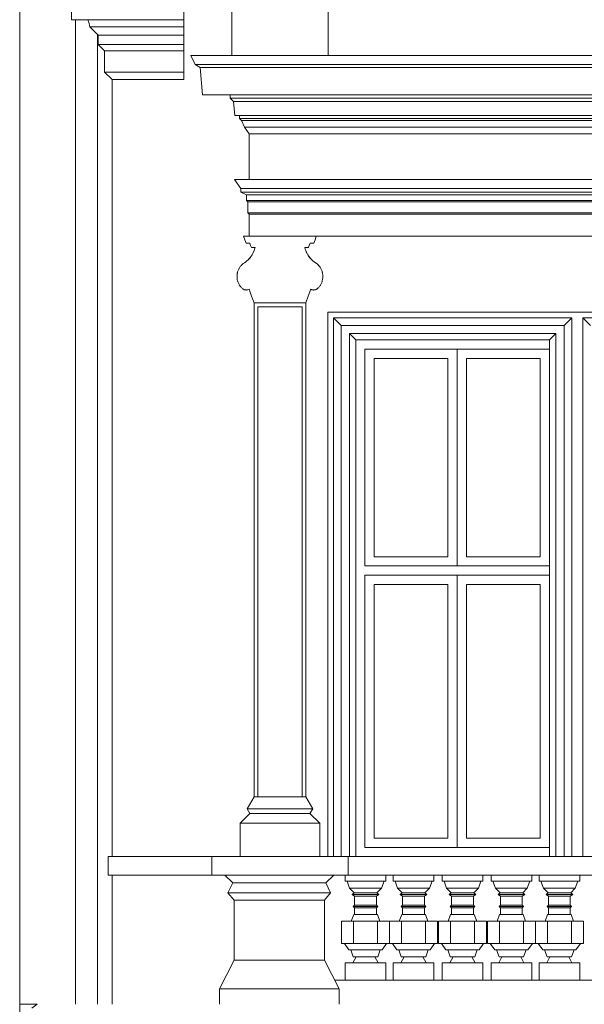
# Model space of a CAD drawing. Header units: metres. Extents: x -1.8 to 41.7, y -0.9 to 24.3.
# Tile 2 of 28: x -0.2 to 2.8, y 5.4 to 10.7. Entities that reach past the tile are written whole.
import ezdxf

# ---------------------------------------------------------------- set-up
doc = ezdxf.new("R2010")
doc.units = ezdxf.units.M
doc.layers.add('AV-STAVBA', color=7, linetype='Continuous', lineweight=18)

# ---------------------------------------------------------------- blocks, each defined once
blk = doc.blocks.new('WI_4-4_dvojité - 2400x2800_2950-1624755-Pohled JV')
at = {"layer": 'AV-STAVBA'}
for p, q in [((2.1348, 8.95), (1.6348, 8.95)), ((1.6348, 8.95), (1.6348, 7.775)), ((1.6348, 7.775), (1.6348, 8.95)), ((1.6348, 8.95), (2.6348, 8.95)), ((2.1348, 7.775), (2.1348, 8.95)), ((2.6348, 8.95), (2.1348, 8.95)), ((2.1348, 8.95), (2.1348, 7.775)), ((3.4348, 8.95), (2.9348, 8.95)), ((2.9348, 8.95), (3.9348, 8.95)), ((3.4348, 7.775), (3.4348, 8.95)), ((3.9348, 8.95), (3.4348, 8.95)), ((3.4348, 8.95), (3.4348, 7.775)), ((3.9348, 7.775), (3.9348, 8.95)), ((3.9348, 8.95), (3.9348, 7.775)), ((1.6848, 7.825), (1.6848, 8.9)), ((1.6848, 8.9), (2.0848, 8.9)), ((2.0848, 8.9), (2.0848, 7.825)), ((2.1848, 7.825), (2.1848, 8.9)), ((2.1848, 8.9), (2.5848, 8.9)), ((2.5848, 8.9), (2.5848, 7.825)), ((2.9848, 7.825), (2.9848, 8.9)), ((2.9848, 8.9), (3.3848, 8.9)), ((3.3848, 8.9), (3.3848, 7.825)), ((3.4848, 7.825), (3.4848, 8.9)), ((3.4848, 8.9), (3.8848, 8.9)), ((3.8848, 8.9), (3.8848, 7.825)), ((2.0848, 7.825), (1.6848, 7.825)), ((2.5848, 7.825), (2.1848, 7.825)), ((3.3848, 7.825), (2.9848, 7.825)), ((3.8848, 7.825), (3.4848, 7.825)), ((1.6348, 7.775), (2.1348, 7.775)), ((2.6348, 7.775), (1.6348, 7.775)), ((2.1348, 7.775), (2.6348, 7.775)), ((2.9348, 7.775), (3.4348, 7.775)), ((3.9348, 7.775), (2.9348, 7.775)), ((3.4348, 7.775), (3.9348, 7.775)), ((2.1348, 7.725), (1.6348, 7.725)), ((1.6348, 7.725), (1.6348, 6.25)), ((1.6348, 7.725), (1.6348, 6.25)), ((1.6348, 7.725), (2.6348, 7.725)), ((2.1348, 6.25), (2.1348, 7.725)), ((2.6348, 7.725), (2.1348, 7.725)), ((2.1348, 7.725), (2.1348, 6.25)), ((3.4348, 7.725), (2.9348, 7.725)), ((2.9348, 7.725), (3.9348, 7.725)), ((3.4348, 6.25), (3.4348, 7.725)), ((3.9348, 7.725), (3.4348, 7.725)), ((3.4348, 7.725), (3.4348, 6.25)), ((3.9348, 6.25), (3.9348, 7.725)), ((3.9348, 6.25), (3.9348, 7.725)), ((1.6848, 6.3), (1.6848, 7.675)), ((1.6848, 7.675), (2.0848, 7.675)), ((2.0848, 7.675), (2.0848, 6.3)), ((2.1848, 6.3), (2.1848, 7.675)), ((2.1848, 7.675), (2.5848, 7.675)), ((2.5848, 7.675), (2.5848, 6.3)), ((2.9848, 6.3), (2.9848, 7.675)), ((2.9848, 7.675), (3.3848, 7.675)), ((3.3848, 7.675), (3.3848, 6.3)), ((3.4848, 6.3), (3.4848, 7.675)), ((3.4848, 7.675), (3.8848, 7.675)), ((3.8848, 7.675), (3.8848, 6.3)), ((2.0848, 6.3), (1.6848, 6.3)), ((2.5848, 6.3), (2.1848, 6.3)), ((3.3848, 6.3), (2.9848, 6.3)), ((3.8848, 6.3), (3.4848, 6.3)), ((1.6348, 6.25), (2.1348, 6.25)), ((1.6348, 6.25), (2.6348, 6.25)), ((2.1348, 6.25), (2.6348, 6.25)), ((2.9348, 6.25), (3.4348, 6.25)), ((2.9348, 6.25), (3.9348, 6.25)), ((3.4348, 6.25), (3.9348, 6.25))]:
    blk.add_line(p, q, dxfattribs=at)
blk = doc.blocks.new('GM_Detový svod_1 - GM_Detový svod_04-1520184-Pohled JV')
at = {"layer": 'AV-STAVBA'}
for p, q in [((0.0671, 10.7348), (0.0671, 5.4)), ((0.1871, 5.4), (0.1871, 10.6539))]:
    blk.add_line(p, q, dxfattribs=at)
blk = doc.blocks.new('Římsa nad 1NP - Římsa nad 1NP-1582674-Pohled JV')
at = {"layer": 'AV-STAVBA'}
for p, q in [((0.876, 6.1), (0.9185, 6.0576)), ((1.466, 6.1), (1.4236, 6.0576)), ((1.5282, 6.1), (1.5282, 6.0671)), ((1.7482, 6.0671), (1.7482, 6.1)), ((1.7882, 6.1), (1.7882, 6.0671)), ((2.0082, 6.0671), (2.0082, 6.1)), ((2.0532, 6.1), (2.0532, 6.0671)), ((2.2732, 6.0671), (2.2732, 6.1)), ((2.3182, 6.1), (2.3182, 6.0671)), ((2.5382, 6.0671), (2.5382, 6.1)), ((2.5782, 6.1), (2.5782, 6.0671)), ((2.7982, 6.0671), (2.7982, 6.1)), ((0.9185, 6.0576), (0.8931, 6.0032)), ((0.9185, 6.0576), (1.4236, 6.0576)), ((1.4236, 6.0576), (1.449, 6.0032)), ((1.7482, 6.0671), (1.5282, 6.0671)), ((1.5382, 6.0671), (1.5518, 6.0295)), ((1.5518, 6.0295), (1.5382, 6.0671)), ((1.5518, 6.0295), (1.5766, 6.0047)), ((1.5766, 6.0047), (1.5518, 6.0295)), ((1.7245, 6.0295), (1.5518, 6.0295)), ((1.6997, 6.0047), (1.7245, 6.0295)), ((1.7245, 6.0295), (1.6997, 6.0047)), ((1.7245, 6.0295), (1.7382, 6.0671)), ((1.7382, 6.0671), (1.7245, 6.0295)), ((2.0082, 6.0671), (1.7882, 6.0671)), ((1.7982, 6.0671), (1.8118, 6.0295)), ((1.8118, 6.0295), (1.7982, 6.0671)), ((1.8118, 6.0295), (1.8366, 6.0047)), ((1.8366, 6.0047), (1.8118, 6.0295)), ((1.9845, 6.0295), (1.8118, 6.0295)), ((1.9597, 6.0047), (1.9845, 6.0295)), ((1.9845, 6.0295), (1.9597, 6.0047)), ((1.9845, 6.0295), (1.9982, 6.0671)), ((1.9982, 6.0671), (1.9845, 6.0295)), ((2.2732, 6.0671), (2.0532, 6.0671)), ((2.0632, 6.0671), (2.0768, 6.0295)), ((2.0768, 6.0295), (2.0632, 6.0671)), ((2.0768, 6.0295), (2.1016, 6.0047)), ((2.1016, 6.0047), (2.0768, 6.0295)), ((2.2495, 6.0295), (2.0768, 6.0295)), ((2.2247, 6.0047), (2.2495, 6.0295)), ((2.2495, 6.0295), (2.2247, 6.0047)), ((2.2495, 6.0295), (2.2632, 6.0671)), ((2.2632, 6.0671), (2.2495, 6.0295)), ((2.5382, 6.0671), (2.3182, 6.0671)), ((2.3282, 6.0671), (2.3418, 6.0295)), ((2.3418, 6.0295), (2.3282, 6.0671)), ((2.3418, 6.0295), (2.3666, 6.0047)), ((2.3666, 6.0047), (2.3418, 6.0295)), ((2.5145, 6.0295), (2.3418, 6.0295)), ((2.4897, 6.0047), (2.5145, 6.0295)), ((2.5145, 6.0295), (2.4897, 6.0047)), ((2.5145, 6.0295), (2.5282, 6.0671)), ((2.5282, 6.0671), (2.5145, 6.0295)), ((2.7982, 6.0671), (2.5782, 6.0671)), ((2.5882, 6.0671), (2.6018, 6.0295)), ((2.6018, 6.0295), (2.5882, 6.0671)), ((2.6018, 6.0295), (2.6266, 6.0047)), ((2.6266, 6.0047), (2.6018, 6.0295)), ((2.7745, 6.0295), (2.6018, 6.0295)), ((2.7497, 6.0047), (2.7745, 6.0295)), ((2.7745, 6.0295), (2.7497, 6.0047)), ((2.7745, 6.0295), (2.7882, 6.0671)), ((2.7882, 6.0671), (2.7745, 6.0295)), ((0.8931, 6.0032), (1.449, 6.0032)), ((0.8931, 6.0032), (0.926, 5.9639)), ((1.449, 6.0032), (1.416, 5.9639)), ((1.5766, 6.0047), (1.566, 5.9941)), ((1.566, 5.9941), (1.5766, 6.0047)), ((1.566, 5.9941), (1.579, 5.9866)), ((1.579, 5.9866), (1.566, 5.9941)), ((1.566, 5.9941), (1.7103, 5.9941)), ((1.5766, 6.0047), (1.6997, 6.0047)), ((1.579, 5.9866), (1.579, 5.9366)), ((1.579, 5.9366), (1.579, 5.9866)), ((1.579, 5.9866), (1.6973, 5.9866)), ((1.6973, 5.9866), (1.7103, 5.9941)), ((1.7103, 5.9941), (1.6973, 5.9866)), ((1.6973, 5.9366), (1.6973, 5.9866)), ((1.6973, 5.9866), (1.6973, 5.9366)), ((1.7103, 5.9941), (1.6997, 6.0047)), ((1.6997, 6.0047), (1.7103, 5.9941)), ((1.8366, 6.0047), (1.826, 5.9941)), ((1.826, 5.9941), (1.8366, 6.0047)), ((1.826, 5.9941), (1.839, 5.9866)), ((1.839, 5.9866), (1.826, 5.9941)), ((1.826, 5.9941), (1.9703, 5.9941)), ((1.8366, 6.0047), (1.9597, 6.0047)), ((1.839, 5.9866), (1.839, 5.9366)), ((1.839, 5.9366), (1.839, 5.9866)), ((1.839, 5.9866), (1.9573, 5.9866)), ((1.9573, 5.9866), (1.9703, 5.9941)), ((1.9703, 5.9941), (1.9573, 5.9866)), ((1.9573, 5.9366), (1.9573, 5.9866)), ((1.9573, 5.9866), (1.9573, 5.9366)), ((1.9703, 5.9941), (1.9597, 6.0047)), ((1.9597, 6.0047), (1.9703, 5.9941)), ((2.1016, 6.0047), (2.091, 5.9941)), ((2.091, 5.9941), (2.1016, 6.0047)), ((2.091, 5.9941), (2.104, 5.9866)), ((2.104, 5.9866), (2.091, 5.9941)), ((2.091, 5.9941), (2.2353, 5.9941)), ((2.1016, 6.0047), (2.2247, 6.0047)), ((2.104, 5.9866), (2.104, 5.9366)), ((2.104, 5.9366), (2.104, 5.9866)), ((2.104, 5.9866), (2.2223, 5.9866)), ((2.2223, 5.9866), (2.2353, 5.9941)), ((2.2353, 5.9941), (2.2223, 5.9866)), ((2.2223, 5.9366), (2.2223, 5.9866)), ((2.2223, 5.9866), (2.2223, 5.9366)), ((2.2353, 5.9941), (2.2247, 6.0047)), ((2.2247, 6.0047), (2.2353, 5.9941)), ((2.3666, 6.0047), (2.356, 5.9941)), ((2.356, 5.9941), (2.3666, 6.0047)), ((2.356, 5.9941), (2.369, 5.9866)), ((2.369, 5.9866), (2.356, 5.9941)), ((2.356, 5.9941), (2.5003, 5.9941)), ((2.3666, 6.0047), (2.4897, 6.0047)), ((2.369, 5.9866), (2.369, 5.9366)), ((2.369, 5.9366), (2.369, 5.9866)), ((2.369, 5.9866), (2.4873, 5.9866)), ((2.4873, 5.9866), (2.5003, 5.9941)), ((2.5003, 5.9941), (2.4873, 5.9866)), ((2.4873, 5.9366), (2.4873, 5.9866)), ((2.4873, 5.9866), (2.4873, 5.9366)), ((2.5003, 5.9941), (2.4897, 6.0047)), ((2.4897, 6.0047), (2.5003, 5.9941)), ((2.6266, 6.0047), (2.616, 5.9941)), ((2.616, 5.9941), (2.6266, 6.0047)), ((2.616, 5.9941), (2.629, 5.9866)), ((2.629, 5.9866), (2.616, 5.9941)), ((2.616, 5.9941), (2.7603, 5.9941)), ((2.6266, 6.0047), (2.7497, 6.0047)), ((2.629, 5.9866), (2.629, 5.9366)), ((2.629, 5.9366), (2.629, 5.9866)), ((2.629, 5.9866), (2.7473, 5.9866)), ((2.7473, 5.9866), (2.7603, 5.9941)), ((2.7603, 5.9941), (2.7473, 5.9866)), ((2.7473, 5.9366), (2.7473, 5.9866)), ((2.7473, 5.9866), (2.7473, 5.9366)), ((2.7603, 5.9941), (2.7497, 6.0047)), ((2.7497, 6.0047), (2.7603, 5.9941)), ((0.926, 5.9639), (1.416, 5.9639)), ((0.926, 5.9639), (0.926, 5.64)), ((1.416, 5.64), (1.416, 5.9639)), ((1.579, 5.9366), (1.5719, 5.9296)), ((1.5719, 5.9296), (1.579, 5.9366)), ((1.5719, 5.9296), (1.579, 5.9225)), ((1.579, 5.9225), (1.5719, 5.9296)), ((1.5719, 5.9296), (1.7044, 5.9296)), ((1.579, 5.9366), (1.6973, 5.9366)), ((1.579, 5.9225), (1.579, 5.8862)), ((1.579, 5.8862), (1.579, 5.9225)), ((1.579, 5.9225), (1.6973, 5.9225)), ((1.7044, 5.9296), (1.6973, 5.9366)), ((1.6973, 5.9366), (1.7044, 5.9296)), ((1.6973, 5.9225), (1.7044, 5.9296)), ((1.7044, 5.9296), (1.6973, 5.9225)), ((1.6973, 5.8862), (1.6973, 5.9225)), ((1.6973, 5.9225), (1.6973, 5.8862)), ((1.839, 5.9366), (1.8319, 5.9296)), ((1.8319, 5.9296), (1.839, 5.9366)), ((1.8319, 5.9296), (1.839, 5.9225)), ((1.839, 5.9225), (1.8319, 5.9296)), ((1.8319, 5.9296), (1.9644, 5.9296)), ((1.839, 5.9366), (1.9573, 5.9366)), ((1.839, 5.9225), (1.839, 5.8862)), ((1.839, 5.8862), (1.839, 5.9225)), ((1.839, 5.9225), (1.9573, 5.9225)), ((1.9644, 5.9296), (1.9573, 5.9366)), ((1.9573, 5.9366), (1.9644, 5.9296)), ((1.9573, 5.9225), (1.9644, 5.9296)), ((1.9644, 5.9296), (1.9573, 5.9225)), ((1.9573, 5.8862), (1.9573, 5.9225)), ((1.9573, 5.9225), (1.9573, 5.8862)), ((2.104, 5.9366), (2.0969, 5.9296)), ((2.0969, 5.9296), (2.104, 5.9366)), ((2.0969, 5.9296), (2.104, 5.9225)), ((2.104, 5.9225), (2.0969, 5.9296)), ((2.0969, 5.9296), (2.2294, 5.9296)), ((2.104, 5.9366), (2.2223, 5.9366)), ((2.104, 5.9225), (2.104, 5.8862)), ((2.104, 5.8862), (2.104, 5.9225)), ((2.104, 5.9225), (2.2223, 5.9225)), ((2.2294, 5.9296), (2.2223, 5.9366)), ((2.2223, 5.9366), (2.2294, 5.9296)), ((2.2223, 5.9225), (2.2294, 5.9296)), ((2.2294, 5.9296), (2.2223, 5.9225)), ((2.2223, 5.8862), (2.2223, 5.9225)), ((2.2223, 5.9225), (2.2223, 5.8862)), ((2.369, 5.9366), (2.3619, 5.9296)), ((2.3619, 5.9296), (2.369, 5.9366)), ((2.3619, 5.9296), (2.369, 5.9225)), ((2.369, 5.9225), (2.3619, 5.9296)), ((2.3619, 5.9296), (2.4944, 5.9296)), ((2.369, 5.9366), (2.4873, 5.9366)), ((2.369, 5.9225), (2.369, 5.8862)), ((2.369, 5.8862), (2.369, 5.9225)), ((2.369, 5.9225), (2.4873, 5.9225)), ((2.4944, 5.9296), (2.4873, 5.9366)), ((2.4873, 5.9366), (2.4944, 5.9296)), ((2.4873, 5.9225), (2.4944, 5.9296)), ((2.4944, 5.9296), (2.4873, 5.9225)), ((2.4873, 5.8862), (2.4873, 5.9225)), ((2.4873, 5.9225), (2.4873, 5.8862)), ((2.629, 5.9366), (2.6219, 5.9296)), ((2.6219, 5.9296), (2.629, 5.9366)), ((2.6219, 5.9296), (2.629, 5.9225)), ((2.629, 5.9225), (2.6219, 5.9296)), ((2.6219, 5.9296), (2.7544, 5.9296)), ((2.629, 5.9366), (2.7473, 5.9366)), ((2.629, 5.9225), (2.629, 5.8862)), ((2.629, 5.8862), (2.629, 5.9225)), ((2.629, 5.9225), (2.7473, 5.9225)), ((2.7544, 5.9296), (2.7473, 5.9366)), ((2.7473, 5.9366), (2.7544, 5.9296)), ((2.7473, 5.9225), (2.7544, 5.9296)), ((2.7544, 5.9296), (2.7473, 5.9225)), ((2.7473, 5.8862), (2.7473, 5.9225)), ((2.7473, 5.9225), (2.7473, 5.8862)), ((1.574, 5.8862), (1.5608, 5.85)), ((1.5608, 5.85), (1.574, 5.8862)), ((1.574, 5.8862), (1.7023, 5.8862)), ((1.7155, 5.85), (1.7023, 5.8862)), ((1.7023, 5.8862), (1.7155, 5.85)), ((1.834, 5.8862), (1.8208, 5.85)), ((1.8208, 5.85), (1.834, 5.8862)), ((1.834, 5.8862), (1.9623, 5.8862)), ((1.9755, 5.85), (1.9623, 5.8862)), ((1.9623, 5.8862), (1.9755, 5.85)), ((2.099, 5.8862), (2.0858, 5.85)), ((2.0858, 5.85), (2.099, 5.8862)), ((2.099, 5.8862), (2.1039, 5.8862)), ((2.1039, 5.8862), (2.2273, 5.8862)), ((2.2405, 5.85), (2.2273, 5.8862)), ((2.2273, 5.8862), (2.2405, 5.85)), ((2.364, 5.8862), (2.3508, 5.85)), ((2.3508, 5.85), (2.364, 5.8862)), ((2.364, 5.8862), (2.4923, 5.8862)), ((2.5055, 5.85), (2.4923, 5.8862)), ((2.4923, 5.8862), (2.5055, 5.85)), ((2.624, 5.8862), (2.6108, 5.85)), ((2.6108, 5.85), (2.624, 5.8862)), ((2.624, 5.8862), (2.7523, 5.8862)), ((2.7655, 5.85), (2.7523, 5.8862)), ((2.7523, 5.8862), (2.7655, 5.85)), ((1.5082, 5.85), (1.5732, 5.85)), ((1.5082, 5.85), (1.5082, 5.73)), ((1.5732, 5.85), (1.7032, 5.85)), ((1.5732, 5.73), (1.5732, 5.85)), ((1.7032, 5.85), (1.7682, 5.85)), ((1.7032, 5.85), (1.7032, 5.73)), ((1.7682, 5.73), (1.7682, 5.85)), ((1.7682, 5.85), (1.8332, 5.85)), ((1.7682, 5.85), (1.7682, 5.73)), ((1.8332, 5.85), (1.9632, 5.85)), ((1.8332, 5.73), (1.8332, 5.85)), ((1.9632, 5.85), (2.0282, 5.85)), ((1.9632, 5.85), (1.9632, 5.73)), ((2.0282, 5.73), (2.0282, 5.85)), ((2.0332, 5.85), (2.0982, 5.85)), ((2.0332, 5.85), (2.0332, 5.73)), ((2.0982, 5.85), (2.2282, 5.85)), ((2.0982, 5.73), (2.0982, 5.85)), ((2.2282, 5.85), (2.2932, 5.85)), ((2.2282, 5.85), (2.2282, 5.73)), ((2.2932, 5.73), (2.2932, 5.85)), ((2.2982, 5.85), (2.3632, 5.85)), ((2.2982, 5.85), (2.2982, 5.73)), ((2.3632, 5.85), (2.4932, 5.85)), ((2.3632, 5.73), (2.3632, 5.85)), ((2.4932, 5.85), (2.5582, 5.85)), ((2.4932, 5.85), (2.4932, 5.73)), ((2.5582, 5.73), (2.5582, 5.85)), ((2.5582, 5.85), (2.6232, 5.85)), ((2.5582, 5.85), (2.5582, 5.73)), ((2.6232, 5.85), (2.7532, 5.85)), ((2.6232, 5.73), (2.6232, 5.85)), ((2.7532, 5.85), (2.8182, 5.85)), ((2.7532, 5.85), (2.7532, 5.73)), ((2.8182, 5.73), (2.8182, 5.85)), ((1.5373, 5.73), (1.5082, 5.73)), ((1.524, 5.73), (1.5483, 5.6952)), ((1.5483, 5.6952), (1.524, 5.73)), ((1.536, 5.73), (1.5481, 5.73)), ((1.5732, 5.73), (1.5484, 5.73)), ((1.628, 5.73), (1.5732, 5.73)), ((1.6279, 5.73), (1.6484, 5.73)), ((1.7032, 5.73), (1.6483, 5.73)), ((1.7279, 5.73), (1.7032, 5.73)), ((1.728, 5.6952), (1.7523, 5.73)), ((1.7523, 5.73), (1.728, 5.6952)), ((1.7283, 5.73), (1.7403, 5.73)), ((1.7682, 5.73), (1.739, 5.73)), ((1.7973, 5.73), (1.7682, 5.73)), ((1.784, 5.73), (1.8083, 5.6952)), ((1.8083, 5.6952), (1.784, 5.73)), ((1.796, 5.73), (1.8081, 5.73)), ((1.8332, 5.73), (1.8084, 5.73)), ((1.888, 5.73), (1.8332, 5.73)), ((1.8879, 5.73), (1.9084, 5.73)), ((1.9632, 5.73), (1.9083, 5.73)), ((1.9879, 5.73), (1.9632, 5.73)), ((1.988, 5.6952), (2.0123, 5.73)), ((2.0123, 5.73), (1.988, 5.6952)), ((1.9883, 5.73), (2.0003, 5.73)), ((2.0282, 5.73), (1.999, 5.73)), ((2.0623, 5.73), (2.0332, 5.73)), ((2.049, 5.73), (2.0733, 5.6952)), ((2.0733, 5.6952), (2.049, 5.73)), ((2.061, 5.73), (2.0731, 5.73)), ((2.0982, 5.73), (2.0734, 5.73)), ((2.153, 5.73), (2.0982, 5.73)), ((2.1529, 5.73), (2.1734, 5.73)), ((2.2282, 5.73), (2.1733, 5.73)), ((2.2529, 5.73), (2.2282, 5.73)), ((2.253, 5.6952), (2.2773, 5.73)), ((2.2773, 5.73), (2.253, 5.6952)), ((2.2533, 5.73), (2.2653, 5.73)), ((2.2932, 5.73), (2.264, 5.73)), ((2.3273, 5.73), (2.2982, 5.73)), ((2.314, 5.73), (2.3383, 5.6952)), ((2.3383, 5.6952), (2.314, 5.73)), ((2.326, 5.73), (2.3381, 5.73)), ((2.3632, 5.73), (2.3384, 5.73)), ((2.418, 5.73), (2.3632, 5.73)), ((2.4179, 5.73), (2.4384, 5.73)), ((2.4932, 5.73), (2.4383, 5.73)), ((2.5179, 5.73), (2.4932, 5.73)), ((2.518, 5.6952), (2.5423, 5.73)), ((2.5423, 5.73), (2.518, 5.6952)), ((2.5183, 5.73), (2.5303, 5.73)), ((2.5582, 5.73), (2.529, 5.73)), ((2.5873, 5.73), (2.5582, 5.73)), ((2.574, 5.73), (2.5983, 5.6952)), ((2.5983, 5.6952), (2.574, 5.73)), ((2.586, 5.73), (2.5981, 5.73)), ((2.6232, 5.73), (2.5984, 5.73)), ((2.678, 5.73), (2.6232, 5.73)), ((2.6779, 5.73), (2.6984, 5.73)), ((2.7532, 5.73), (2.6983, 5.73)), ((2.7779, 5.73), (2.7532, 5.73)), ((2.778, 5.6952), (2.8023, 5.73)), ((2.8023, 5.73), (2.778, 5.6952)), ((2.7783, 5.73), (2.7903, 5.73)), ((2.8182, 5.73), (2.789, 5.73)), ((1.728, 5.6952), (1.5483, 5.6952)), ((1.5583, 5.6952), (1.572, 5.6576)), ((1.572, 5.6576), (1.5583, 5.6952)), ((1.587, 5.6576), (1.5698, 5.6242)), ((1.5698, 5.6242), (1.587, 5.6576)), ((1.572, 5.6576), (1.7043, 5.6576)), ((1.7065, 5.6242), (1.6893, 5.6576)), ((1.6893, 5.6576), (1.7065, 5.6242)), ((1.7043, 5.6576), (1.718, 5.6952)), ((1.718, 5.6952), (1.7043, 5.6576)), ((1.988, 5.6952), (1.8083, 5.6952)), ((1.8183, 5.6952), (1.832, 5.6576)), ((1.832, 5.6576), (1.8183, 5.6952)), ((1.847, 5.6576), (1.8298, 5.6242)), ((1.8298, 5.6242), (1.847, 5.6576)), ((1.832, 5.6576), (1.9643, 5.6576)), ((1.9665, 5.6242), (1.9493, 5.6576)), ((1.9493, 5.6576), (1.9665, 5.6242)), ((1.9643, 5.6576), (1.978, 5.6952)), ((1.978, 5.6952), (1.9643, 5.6576)), ((2.253, 5.6952), (2.0733, 5.6952)), ((2.0833, 5.6952), (2.097, 5.6576)), ((2.097, 5.6576), (2.0833, 5.6952)), ((2.112, 5.6576), (2.0948, 5.6242)), ((2.0948, 5.6242), (2.112, 5.6576)), ((2.097, 5.6576), (2.2293, 5.6576)), ((2.2315, 5.6242), (2.2143, 5.6576)), ((2.2143, 5.6576), (2.2315, 5.6242)), ((2.2293, 5.6576), (2.243, 5.6952)), ((2.243, 5.6952), (2.2293, 5.6576)), ((2.518, 5.6952), (2.3383, 5.6952)), ((2.3483, 5.6952), (2.362, 5.6576)), ((2.362, 5.6576), (2.3483, 5.6952)), ((2.377, 5.6576), (2.3598, 5.6242)), ((2.3598, 5.6242), (2.377, 5.6576)), ((2.362, 5.6576), (2.4943, 5.6576)), ((2.4965, 5.6242), (2.4793, 5.6576)), ((2.4793, 5.6576), (2.4965, 5.6242)), ((2.4943, 5.6576), (2.508, 5.6952)), ((2.508, 5.6952), (2.4943, 5.6576)), ((2.778, 5.6952), (2.5983, 5.6952)), ((2.6083, 5.6952), (2.622, 5.6576)), ((2.622, 5.6576), (2.6083, 5.6952)), ((2.637, 5.6576), (2.6198, 5.6242)), ((2.6198, 5.6242), (2.637, 5.6576)), ((2.622, 5.6576), (2.7543, 5.6576)), ((2.7565, 5.6242), (2.7393, 5.6576)), ((2.7393, 5.6576), (2.7565, 5.6242)), ((2.7543, 5.6576), (2.768, 5.6952)), ((2.768, 5.6952), (2.7543, 5.6576)), ((0.926, 5.64), (0.8466, 5.4841)), ((1.416, 5.64), (0.926, 5.64)), ((1.416, 5.64), (1.4955, 5.4841)), ((1.5282, 5.6242), (1.7482, 5.6242)), ((1.5282, 5.6242), (1.5282, 5.53)), ((1.7482, 5.53), (1.7482, 5.6242)), ((1.7882, 5.6242), (2.0082, 5.6242)), ((1.7882, 5.6242), (1.7882, 5.53)), ((2.0082, 5.53), (2.0082, 5.6242)), ((2.0532, 5.6242), (2.2732, 5.6242)), ((2.0532, 5.6242), (2.0532, 5.53)), ((2.2732, 5.53), (2.2732, 5.6242)), ((2.3182, 5.6242), (2.5382, 5.6242)), ((2.3182, 5.6242), (2.3182, 5.53)), ((2.5382, 5.53), (2.5382, 5.6242)), ((2.5782, 5.6242), (2.7982, 5.6242)), ((2.5782, 5.6242), (2.5782, 5.53)), ((2.7982, 5.53), (2.7982, 5.6242)), ((0.8466, 5.4841), (1.4955, 5.4841)), ((0.8466, 5.4841), (0.8466, 5.4)), ((1.4955, 5.4841), (1.4955, 5.4)), ((-0.1402, 5.4), (-0.1693, 5.3796))]:
    blk.add_line(p, q, dxfattribs=at)
blk = doc.blocks.new('Podokenní římsa 3NP - Podokenní římsa 3NP-1611802-Pohled JV')
at = {"layer": 'AV-STAVBA'}
for p, q in [((0.0448, 10.9348), (0.0448, 10.7348)), ((0.6545, 10.7348), (0.6545, 10.9348)), ((0.0448, 10.7348), (0.6545, 10.7348)), ((0.6545, 10.7216), (0.6545, 10.7349)), ((0.1395, 10.7216), (0.1443, 10.6968)), ((0.6545, 10.6968), (0.1443, 10.6968)), ((0.1443, 10.6968), (0.1903, 10.6508)), ((0.6545, 10.6968), (0.6545, 10.7216)), ((0.6545, 10.6508), (0.6545, 10.6968)), ((0.6545, 10.6508), (0.1903, 10.6508)), ((0.1903, 10.6508), (0.1903, 10.6008)), ((0.6545, 10.6008), (0.6545, 10.6508)), ((0.6545, 10.6008), (0.1903, 10.6008)), ((0.1903, 10.6008), (0.2248, 10.5662)), ((0.6545, 10.5662), (0.2248, 10.5662)), ((0.2248, 10.5662), (0.2248, 10.4512)), ((0.6545, 10.5662), (0.6545, 10.6008)), ((0.6545, 10.4512), (0.6545, 10.5662)), ((0.6545, 10.4512), (0.2248, 10.4512)), ((0.2248, 10.4512), (0.2648, 10.4112)), ((0.6545, 10.4112), (0.2648, 10.4112)), ((0.6545, 10.4112), (0.6545, 10.4512))]:
    blk.add_line(p, q, dxfattribs=at)
blk.add_open_spline([(0.1338, 10.7349), (0.134, 10.7347), (0.135, 10.7332), (0.1374, 10.7289), (0.1389, 10.7246), (0.1395, 10.7216)], degree=3, knots=[-0.2290641, -0.2290641, -0.2290641, -0.2290641, -0.2142857, -0.1428571, 0, 0, 0, 0], dxfattribs=at)
blk = doc.blocks.new('Šambrána krajní_2NP - Šambrána krajní_2NP-1626826-Pohled JV')
at = {"layer": 'AV-STAVBA'}
for p, q in [((0.9137, 10.5413), (0.9137, 10.8309)), ((1.4354, 10.5413), (1.4354, 10.8309)), ((0.6925, 10.5413), (4.9165, 10.5413)), ((0.7157, 10.4914), (0.6925, 10.5413)), ((0.7417, 10.4764), (0.7157, 10.4914)), ((4.8933, 10.4914), (0.7157, 10.4914)), ((0.7548, 10.327), (0.7417, 10.4764)), ((4.8673, 10.4764), (0.7417, 10.4764)), ((4.8542, 10.327), (0.7548, 10.327)), ((0.9057, 10.309), (0.9057, 10.327)), ((0.9234, 10.2913), (0.9057, 10.309)), ((4.7033, 10.309), (0.9057, 10.309)), ((0.93, 10.2166), (0.9234, 10.2913)), ((4.6856, 10.2913), (0.9234, 10.2913)), ((4.6791, 10.2166), (0.93, 10.2166)), ((0.955, 10.2), (0.955, 10.2166)), ((0.9656, 10.1894), (0.955, 10.2)), ((4.6541, 10.2), (0.955, 10.2)), ((0.9825, 10.1531), (0.9656, 10.1894)), ((4.6434, 10.1894), (0.9656, 10.1894)), ((1.0075, 10.1174), (0.9825, 10.1531)), ((4.6265, 10.1531), (0.9825, 10.1531)), ((4.6015, 10.1174), (1.0075, 10.1174)), ((1.0075, 10.1174), (1.0075, 9.869)), ((0.9619, 9.8199), (0.9275, 9.869)), ((0.9275, 9.869), (4.6815, 9.869)), ((0.9619, 9.7999), (0.9619, 9.8199)), ((4.6471, 9.8199), (0.9619, 9.8199)), ((0.9936, 9.7851), (0.9619, 9.7999)), ((4.6471, 9.7999), (0.9619, 9.7999)), ((0.9936, 9.7551), (0.9936, 9.7851)), ((4.6154, 9.7851), (0.9936, 9.7851)), ((1.0006, 9.7482), (0.9936, 9.7551)), ((4.6154, 9.7551), (0.9936, 9.7551)), ((1.0006, 9.6882), (1.0006, 9.7482)), ((4.6084, 9.7482), (1.0006, 9.7482)), ((1.0075, 9.6812), (1.0006, 9.6882)), ((4.6084, 9.6882), (1.0006, 9.6882)), ((4.6015, 9.6812), (1.0075, 9.6812)), ((1.0075, 9.6812), (1.0075, 9.5613)), ((0.9775, 9.5613), (1.3715, 9.5613)), ((1.3715, 9.5613), (4.2375, 9.5613)), ((1.0112, 9.5237), (0.9912, 9.5237)), ((1.0397, 9.5002), (1.0197, 9.5002)), ((1.3293, 9.5002), (1.3093, 9.5002)), ((1.3578, 9.5237), (1.3378, 9.5237)), ((1.3145, 9.2), (1.0345, 9.2)), ((1.0345, 9.2), (1.0345, 6.525)), ((1.0545, 6.525), (1.0545, 9.18)), ((1.0545, 9.18), (1.2945, 9.18)), ((1.2945, 9.18), (1.2945, 6.525)), ((1.3145, 6.525), (1.3145, 9.2)), ((1.4348, 9.15), (1.4348, 6.2)), ((4.1348, 9.15), (1.4348, 9.15)), ((1.4648, 9.12), (2.7548, 9.12)), ((1.4648, 9.12), (1.506, 9.0789)), ((1.4648, 6.2), (1.4648, 9.12)), ((2.7137, 9.0789), (1.506, 9.0789)), ((1.506, 9.0789), (1.506, 6.2)), ((2.7548, 9.12), (2.7137, 9.0789)), ((2.7137, 9.0789), (2.7137, 6.2)), ((2.7548, 9.12), (2.7548, 6.2)), ((2.8148, 6.2), (2.8148, 9.12)), ((2.8148, 9.12), (4.1048, 9.12)), ((2.856, 9.0789), (2.8148, 9.12)), ((1.551, 9.0339), (2.6687, 9.0339)), ((1.551, 9.0339), (1.5848, 9)), ((1.551, 6.2), (1.551, 9.0339)), ((2.6687, 9.0339), (2.6348, 9)), ((2.6687, 9.0339), (2.6687, 6.2)), ((2.6348, 9), (1.5848, 9)), ((1.5848, 9), (1.5848, 6.2)), ((2.6348, 9), (2.6348, 6.2)), ((0.997, 6.46), (1.0345, 6.525)), ((1.0345, 6.525), (1.0545, 6.525)), ((1.0545, 6.525), (1.2945, 6.525)), ((1.2945, 6.525), (1.3145, 6.525)), ((1.352, 6.46), (1.3145, 6.525)), ((1.012, 6.4341), (0.997, 6.46)), ((1.352, 6.46), (0.997, 6.46)), ((1.337, 6.4341), (1.352, 6.46)), ((0.959, 6.381), (1.012, 6.4341)), ((1.337, 6.4341), (1.012, 6.4341)), ((1.39, 6.381), (1.337, 6.4341)), ((0.959, 6.2), (0.959, 6.381)), ((1.39, 6.381), (0.959, 6.381)), ((1.39, 6.2), (1.39, 6.381))]:
    blk.add_line(p, q, dxfattribs=at)
at = {"layer": 'AV-STAVBA', "flags": 128}
for points in [[(0.9912, 9.5237), (0.9843, 9.5425), (0.9775, 9.5613)], [(1.3715, 9.5613), (1.3647, 9.5425), (1.3578, 9.5237)], [(1.0197, 9.5002), (1.0154, 9.5119), (1.0112, 9.5237)], [(1.3378, 9.5237), (1.3336, 9.5119), (1.3293, 9.5002)], [(1.0345, 9.2), (1.0209, 9.2375), (1.0073, 9.2747)], [(1.3417, 9.2747), (1.3282, 9.2375), (1.3145, 9.2)]]:
    blk.add_lwpolyline(points, dxfattribs=at)
at = {"layer": 'AV-STAVBA'}
for centre, radius, start, end in [((0.9093, 9.5305), 0.1339, 332.5333, 346.9262), ((1.4397, 9.5305), 0.1339, 193.0738, 207.4685), ((0.9093, 9.5305), 0.1339, 317.9489, 332.2283), ((1.4397, 9.5305), 0.1339, 207.771, 222.053), ((1.0309, 9.3438), 0.0889, 136.2384, 139.7385), ((0.9093, 9.5305), 0.1339, 303.0738, 317.5954), ((1.4397, 9.5305), 0.1339, 222.4038, 236.9262), ((1.3181, 9.3438), 0.0889, 40.2617, 43.7609), ((1.0309, 9.3438), 0.0889, 180.1616, 183.585), ((1.0309, 9.3438), 0.0889, 166.2408, 169.8033), ((1.0309, 9.3438), 0.0889, 151.3957, 152.7459), ((1.3181, 9.3438), 0.0889, 27.2541, 28.6032), ((1.3181, 9.3438), 0.0889, 10.1974, 13.7598), ((1.3181, 9.3438), 0.0889, 356.4164, 359.8381), ((1.0309, 9.3438), 0.0889, 197.2541, 198.9642), ((1.0309, 9.3438), 0.0889, 210.177, 213.7633), ((1.3181, 9.3438), 0.0889, 326.2363, 329.8235), ((1.3181, 9.3438), 0.0889, 341.0336, 342.7459), ((0.9915, 9.3016), 0.0313, 241.6139, 244.8292), ((0.9915, 9.3016), 0.0313, 256.3015, 259.1845), ((0.9915, 9.3016), 0.0313, 268.0504, 270.9891), ((0.9915, 9.3016), 0.0313, 282.421, 285.6767), ((1.3575, 9.3016), 0.0313, 254.3233, 257.5813), ((1.3575, 9.3016), 0.0313, 269.0109, 271.9529), ((1.3575, 9.3016), 0.0313, 280.8188, 283.6985), ((1.3575, 9.3016), 0.0313, 295.173, 298.3861)]:
    blk.add_arc(centre, radius, start, end, dxfattribs=at)
for points in [[(0.9824, 9.4183), (0.9916, 9.4243), (1.0088, 9.4388), (1.0289, 9.467), (1.0371, 9.4889), (1.0397, 9.5002)], [(1.3093, 9.5002), (1.3119, 9.4889), (1.3201, 9.467), (1.3402, 9.4388), (1.3574, 9.4243), (1.3666, 9.4183)], [(0.9702, 9.2788), (0.9663, 9.2824), (0.9593, 9.2902), (0.9508, 9.3039), (0.9449, 9.3191), (0.9419, 9.3354), (0.9418, 9.352), (0.9449, 9.3683), (0.9508, 9.3835), (0.9592, 9.3972), (0.9698, 9.409), (0.978, 9.4154), (0.9824, 9.4183)], [(1.3666, 9.4183), (1.371, 9.4154), (1.3792, 9.409), (1.3898, 9.3972), (1.3982, 9.3835), (1.4041, 9.3683), (1.4072, 9.352), (1.4072, 9.3354), (1.4041, 9.3191), (1.3982, 9.3039), (1.3897, 9.2902), (1.3827, 9.2824), (1.3788, 9.2788)], [(1.0073, 9.2747), (1.0054, 9.2735), (1.0012, 9.2717), (0.9946, 9.2703), (0.988, 9.2703), (0.9815, 9.2718), (0.9754, 9.2746), (0.9718, 9.2773), (0.9702, 9.2788)], [(1.3788, 9.2788), (1.3772, 9.2773), (1.3736, 9.2746), (1.3675, 9.2718), (1.361, 9.2703), (1.3544, 9.2703), (1.3478, 9.2717), (1.3436, 9.2735), (1.3417, 9.2747)]]:
    blk.add_open_spline(points, degree=3, dxfattribs=at)

msp = doc.modelspace()

# ---------------------------------------------------------------- linework, layer by layer
at = {"layer": 'AV-STAVBA'}
for p, q in [((-0.2352, 0.9), (-0.2352, 16.8743)), ((0.2648, 10.4112), (0.2648, 6.2)), ((1.5848, 6.2), (1.5848, 9)), ((1.5848, 9), (2.6348, 9)), ((0.2448, 6.2), (17.5722, 6.2)), ((0.2448, 6.2), (0.2448, 6.1)), ((0.8048, 6.2), (0.8048, 6.1)), ((1.5448, 6.2), (1.5448, 6.1)), ((0.8048, 6.1), (0.2448, 6.1)), ((0.2648, 6.1), (0.2648, 5.4)), ((17.1222, 6.1), (0.8048, 6.1)), ((1.4721, 5.53), (4.15, 5.53)), ((-0.1402, 5.4), (-0.2352, 5.4))]:
    msp.add_line(p, q, dxfattribs=at)

# ---------------------------------------------------------------- block references
for name in ['GM_Detový svod_1 - GM_Detový svod_04-1520184-Pohled JV', 'Šambrána krajní_2NP - Šambrána krajní_2NP-1626826-Pohled JV', 'Podokenní římsa 3NP - Podokenní římsa 3NP-1611802-Pohled JV', 'WI_4-4_dvojité - 2400x2800_2950-1624755-Pohled JV', 'Římsa nad 1NP - Římsa nad 1NP-1582674-Pohled JV']:
    msp.add_blockref(name, (0, 0), dxfattribs=at)

doc.saveas('drawing.dxf')
